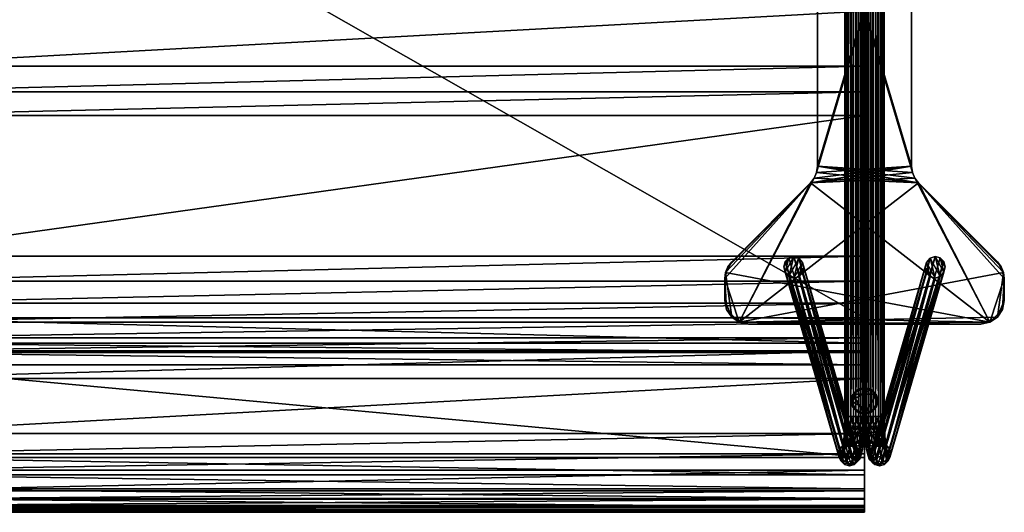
# Model space of a CAD drawing. Header units: inches. Extents: x -50 to 3.5, y -16.1 to 12.2.
# Tile 248 of 256: x -21.2 to 3.5, y -12.6 to -0.2. Entities that reach past the tile are written whole.
import ezdxf

# ---------------------------------------------------------------- set-up
doc = ezdxf.new("R2010")
doc.units = ezdxf.units.IN
doc.header["$MEASUREMENT"] = 0
for name, color, linetype in [('AFUCH-3-BSPT', 4, 'Continuous'), ('AFUCH-3-GDPL', 19, 'Continuous'), ('AFUCH-3-STUP', 5, 'Continuous')]:
    doc.layers.add(name, color=color, linetype=linetype)

msp = doc.modelspace()

# ---------------------------------------------------------------- meshes
at = {"layer": 'AFUCH-3-BSPT'}
mesh = msp.add_polyface(dxfattribs=at)
corners = [(-3.504, -7.283, 13.144), (-3.504, -7.283, 13.019), (-3.459, -7.509, 13.019), (-3.459, -7.509, 13.144), (-3.504, -6.732, 13.144), (-3.504, -6.732, 13.019), (-3.484, -6.579, 13.144), (-3.484, -6.579, 13.019), (-3.425, -6.437, 13.144), (-3.425, -6.437, 13.019), (-3.331, -6.315, 13.144), (-3.331, -6.315, 13.019), (-1.354, -4.338, 13.144), (-1.354, -4.338, 13.019), (-1.201, -4.073, 13.019), (-1.201, -4.073, 13.144), (-1.181, -3.92, 13.144), (-1.181, -3.92, 13.019), (-1.26, -4.215, 13.019), (-1.26, -4.215, 13.144), (-1.181, 3.92, 13.019), (-3.139, -7.829, 13.019), (1.354, -4.338, 13.019), (1.201, -4.073, 13.019), (-3.331, -7.701, 13.144), (3.139, -7.829, 13.144), (1.181, -3.92, 13.144), (1.201, 4.073, 13.144), (0, -10.191, 0.651), (-0.049, 10.191, 0.771), (-0.049, -10.191, 0.771), (-0.098, -10.191, 0.421), (-0.018, 10.191, 0.523), (-0.018, -10.191, 0.523), (-0.218, -10.191, 0.372), (-0.098, 10.191, 0.421), (-0.346, -10.191, 0.39), (-0.218, 10.191, 0.372), (-0.448, -10.191, 0.47), (-0.346, 10.191, 0.39), (-0.496, -10.191, 0.59), (-0.448, 10.191, 0.47), (-0.478, -10.191, 0.718), (-0.496, 10.191, 0.59), (-0.399, -10.191, 0.82), (-0.478, 10.191, 0.718), (-0.279, -10.191, 0.869), (-0.399, 10.191, 0.82), (-0.151, -10.191, 0.851), (-0.279, 10.191, 0.869), (-0.151, 10.191, 0.851), (-1.771, -6.182, 13.019), (-1.896, -6.681, 13.019), (-1.645, -6.225, 13.019), (-1.989, -6.577, 13.019), (-1.896, -6.212, 13.019), (-2.022, -6.44, 13.019), (-1.989, -6.307, 13.019), (-1.771, -6.724, 13.019), (-1.552, -6.329, 13.019), (-1.645, -6.694, 13.019), (-1.519, -6.466, 13.019), (-1.552, -6.6, 13.019)]
mesh.append_faces([[corners[k] for k in face] for face in [(51, 52, 53), (55, 54, 51), (58, 53, 52), (60, 59, 58)]], dxfattribs={"vtx0": -1, "vtx1": -1})
mesh.append_faces([[corners[k] for k in face] for face in [(5, 9, 13), (21, 2, 5), (21, 5, 13), (22, 21, 18), (6, 0, 24), (6, 24, 25), (12, 6, 25)]], dxfattribs={"vtx0": -1, "vtx1": -1, "vtx2": -1})
mesh.append_faces([[corners[k] for k in face] for face in [(21, 13, 18), (22, 18, 14), (22, 14, 17), (23, 17, 20), (28, 29, 30), (31, 32, 33), (34, 35, 31), (36, 37, 34), (38, 39, 36), (40, 41, 38), (42, 43, 40), (44, 45, 42), (46, 47, 44), (48, 49, 46), (30, 50, 48)]], dxfattribs={"vtx0": -1, "vtx2": -1})
mesh.append_faces([[corners[k] for k in face] for face in [(57, 56, 55), (62, 61, 60)]], dxfattribs={"vtx1": -1})
mesh.append_faces([[corners[k] for k in face] for face in [(12, 10, 6), (19, 12, 26), (15, 19, 26), (16, 15, 27), (54, 52, 51), (56, 54, 55), (59, 53, 58), (61, 59, 60)]], dxfattribs={"vtx1": -1, "vtx2": -1})
mesh.append_faces([[corners[k] for k in face] for face in [(0, 1, 2), (2, 3, 0), (0, 4, 5), (5, 1, 0), (6, 7, 5), (5, 4, 6), (6, 8, 9), (9, 7, 6), (9, 8, 10), (10, 11, 9), (10, 12, 13), (13, 11, 10), (14, 15, 16), (16, 17, 14), (14, 18, 19), (19, 15, 14), (19, 18, 13), (13, 12, 19), (20, 17, 16), (9, 11, 13), (5, 7, 9), (2, 1, 5), (6, 4, 0), (10, 8, 6)]], dxfattribs={"vtx2": -1})
mesh = msp.add_polyface(dxfattribs=at)
corners = [(-1.181, -3.92, 13.144), (-1.181, 3.92, 13.144), (-1.181, 3.92, 13.019), (-1.26, 4.215, 13.019), (-1.26, 4.215, 13.144), (-1.354, 4.338, 13.144), (-1.354, 4.338, 13.019), (-1.201, 4.073, 13.019), (-1.201, 4.073, 13.144), (-3.331, 6.315, 13.144), (-3.331, 6.315, 13.019), (-3.425, 6.437, 13.144), (-3.425, 6.437, 13.019), (-3.484, 6.579, 13.144), (-3.484, 6.579, 13.019), (-3.504, 6.732, 13.144), (-3.504, 6.732, 13.019), (-3.504, 7.283, 13.144), (-3.504, 7.283, 13.019), (-3.459, 7.509, 13.144), (-3.331, 7.701, 13.019), (3.139, 7.829, 13.019), (1.201, -4.073, 13.019), (1.181, 3.92, 13.019), (1.201, 4.073, 13.144), (1.354, 4.338, 13.144), (-3.139, 7.829, 13.144), (0, 10.191, 0.651), (-0.049, 10.191, 0.771), (0, -10.191, 0.651), (-0.018, 10.191, 0.523), (-0.018, -10.191, 0.523), (-0.098, 10.191, 0.421), (-0.098, -10.191, 0.421), (-0.218, 10.191, 0.372), (-0.218, -10.191, 0.372), (-0.346, 10.191, 0.39), (-0.346, -10.191, 0.39), (-0.448, 10.191, 0.47), (-0.448, -10.191, 0.47), (-0.496, 10.191, 0.59), (-0.496, -10.191, 0.59), (-0.478, 10.191, 0.718), (-0.478, -10.191, 0.718), (-0.399, 10.191, 0.82), (-0.399, -10.191, 0.82), (-0.279, 10.191, 0.869), (-0.279, -10.191, 0.869), (-0.151, 10.191, 0.851), (-0.151, -10.191, 0.851), (-0.049, -10.191, 0.771), (-1.771, 6.182, 13.019), (-1.989, 6.577, 13.019), (-1.896, 6.212, 13.019), (-1.896, 6.681, 13.019), (-1.645, 6.225, 13.019), (-1.771, 6.724, 13.019), (-1.552, 6.329, 13.019), (-1.645, 6.694, 13.019), (-1.519, 6.466, 13.019), (-1.552, 6.599, 13.019), (-2.022, 6.44, 13.019), (-1.989, 6.306, 13.019)]
mesh.append_faces([[corners[k] for k in face] for face in [(53, 61, 62)]], dxfattribs={"vtx0": -1})
mesh.append_faces([[corners[k] for k in face] for face in [(27, 28, 29), (30, 27, 31), (32, 30, 33), (34, 32, 35), (36, 34, 37), (38, 36, 39), (40, 38, 41), (42, 40, 43), (44, 42, 45), (46, 44, 47), (48, 46, 49), (28, 48, 50), (51, 52, 53), (55, 54, 51), (57, 56, 55), (59, 58, 57)]], dxfattribs={"vtx0": -1, "vtx1": -1})
mesh.append_faces([[corners[k] for k in face] for face in [(14, 18, 20), (14, 20, 21), (6, 14, 21), (15, 11, 5), (26, 19, 15), (26, 15, 5), (26, 4, 25)]], dxfattribs={"vtx0": -1, "vtx1": -1, "vtx2": -1})
mesh.append_faces([[corners[k] for k in face] for face in [(22, 2, 7), (23, 7, 3), (23, 3, 6), (26, 5, 4)]], dxfattribs={"vtx0": -1, "vtx2": -1})
mesh.append_faces([[corners[k] for k in face] for face in [(60, 58, 59)]], dxfattribs={"vtx1": -1})
mesh.append_faces([[corners[k] for k in face] for face in [(6, 10, 14), (1, 0, 24), (8, 1, 25), (4, 8, 25), (54, 52, 51), (56, 54, 55), (58, 56, 57), (52, 61, 53)]], dxfattribs={"vtx1": -1, "vtx2": -1})
mesh.append_faces([[corners[k] for k in face] for face in [(0, 1, 2), (3, 4, 5), (5, 6, 3), (3, 7, 8), (8, 4, 3), (8, 7, 2), (2, 1, 8), (5, 9, 10), (10, 6, 5), (11, 12, 10), (10, 9, 11), (11, 13, 14), (14, 12, 11), (14, 13, 15), (15, 16, 14), (15, 17, 18), (18, 16, 15), (18, 17, 19), (14, 16, 18), (10, 12, 14), (11, 9, 5), (15, 13, 11), (19, 17, 15)]], dxfattribs={"vtx2": -1})
mesh = msp.add_polyface(dxfattribs=at)
corners = [(0, -10.191, 0.651), (0.048, -10.191, 0.771), (0.048, 10.191, 0.771), (0.018, -10.191, 0.523), (0, 10.191, 0.651), (0.098, -10.191, 0.421), (0.018, 10.191, 0.523), (0.218, -10.191, 0.372), (0.098, 10.191, 0.421), (0.346, -10.191, 0.39), (0.218, 10.191, 0.372), (0.448, -10.191, 0.47), (0.346, 10.191, 0.39), (0.496, -10.191, 0.59), (0.448, 10.191, 0.47), (0.478, -10.191, 0.718), (0.496, 10.191, 0.59), (0.398, -10.191, 0.82), (0.478, 10.191, 0.718), (0.278, -10.191, 0.869), (0.398, 10.191, 0.82), (0.15, -10.191, 0.851), (0.278, 10.191, 0.869), (0.15, 10.191, 0.851), (1.77, -6.182, 13.019), (1.644, -6.225, 13.019), (1.896, -6.681, 13.019), (1.988, -6.577, 13.019), (1.896, -6.212, 13.019), (2.022, -6.44, 13.019), (1.988, -6.307, 13.019), (1.77, -6.724, 13.019), (1.552, -6.329, 13.019), (1.644, -6.694, 13.019), (1.518, -6.466, 13.019), (1.552, -6.6, 13.019), (1.181, 3.92, 13.144), (1.181, -3.92, 13.144), (1.181, -3.92, 13.019), (1.26, -4.215, 13.019), (1.26, -4.215, 13.144), (1.354, -4.338, 13.144), (1.354, -4.338, 13.019), (1.201, -4.073, 13.019), (1.201, -4.073, 13.144), (3.331, -6.315, 13.144), (3.331, -6.315, 13.019), (3.425, -6.437, 13.144), (3.425, -6.437, 13.019), (3.484, -6.579, 13.144), (3.484, -6.579, 13.019), (3.504, -6.732, 13.144), (3.504, -6.732, 13.019), (3.504, -7.283, 13.144), (3.504, -7.283, 13.019), (3.459, -7.509, 13.144), (3.331, -7.701, 13.019), (-3.139, -7.829, 13.019), (-1.181, -3.92, 13.019), (-1.201, 4.073, 13.019), (3.139, -7.829, 13.144), (-1.354, -4.338, 13.144), (-1.201, -4.073, 13.144), (-0.018, -10.191, 0.523), (0, 10.191, 0.651), (0, -10.191, 0.651)]
mesh.append_faces([[corners[k] for k in face] for face in [(27, 24, 26), (29, 28, 27), (32, 31, 25), (34, 33, 32)]], dxfattribs={"vtx0": -1, "vtx1": -1})
mesh.append_faces([[corners[k] for k in face] for face in [(50, 54, 56), (50, 56, 57), (42, 50, 57), (51, 47, 41), (60, 55, 51), (60, 51, 41), (61, 60, 40)]], dxfattribs={"vtx0": -1, "vtx1": -1, "vtx2": -1})
mesh.append_faces([[corners[k] for k in face] for face in [(0, 1, 2), (3, 0, 4), (5, 3, 6), (7, 5, 8), (9, 7, 10), (11, 9, 12), (13, 11, 14), (15, 13, 16), (17, 15, 18), (19, 17, 20), (21, 19, 22), (1, 21, 23), (60, 41, 40), (61, 40, 44), (61, 44, 37), (62, 37, 36), (63, 64, 65)]], dxfattribs={"vtx0": -1, "vtx2": -1})
mesh.append_faces([[corners[k] for k in face] for face in [(30, 28, 29), (35, 33, 34)]], dxfattribs={"vtx1": -1})
mesh.append_faces([[corners[k] for k in face] for face in [(24, 25, 26), (28, 24, 27), (31, 26, 25), (33, 31, 32), (42, 46, 50), (39, 42, 58), (43, 39, 58), (38, 43, 59)]], dxfattribs={"vtx1": -1, "vtx2": -1})
mesh.append_faces([[corners[k] for k in face] for face in [(36, 37, 38), (39, 40, 41), (41, 42, 39), (39, 43, 44), (44, 40, 39), (44, 43, 38), (38, 37, 44), (41, 45, 46), (46, 42, 41), (47, 48, 46), (46, 45, 47), (47, 49, 50), (50, 48, 47), (50, 49, 51), (51, 52, 50), (51, 53, 54), (54, 52, 51), (54, 53, 55), (50, 52, 54), (46, 48, 50), (47, 45, 41), (51, 49, 47), (55, 53, 51)]], dxfattribs={"vtx2": -1})
mesh = msp.add_polyface(dxfattribs=at)
corners = [(0, 10.191, 0.651), (0, -10.191, 0.651), (0.048, 10.191, 0.771), (0.018, 10.191, 0.523), (0.018, -10.191, 0.523), (0.098, 10.191, 0.421), (0.098, -10.191, 0.421), (0.218, 10.191, 0.372), (0.218, -10.191, 0.372), (0.346, 10.191, 0.39), (0.346, -10.191, 0.39), (0.448, 10.191, 0.47), (0.448, -10.191, 0.47), (0.496, 10.191, 0.59), (0.496, -10.191, 0.59), (0.478, 10.191, 0.718), (0.478, -10.191, 0.718), (0.398, 10.191, 0.82), (0.398, -10.191, 0.82), (0.278, 10.191, 0.869), (0.278, -10.191, 0.869), (0.15, 10.191, 0.851), (0.15, -10.191, 0.851), (0.048, -10.191, 0.771), (1.77, 6.182, 13.019), (1.896, 6.212, 13.019), (1.988, 6.577, 13.019), (1.896, 6.681, 13.019), (1.644, 6.225, 13.019), (1.77, 6.724, 13.019), (1.552, 6.329, 13.019), (1.644, 6.694, 13.019), (1.518, 6.466, 13.019), (1.552, 6.599, 13.019), (1.988, 6.306, 13.019), (2.022, 6.44, 13.019), (3.331, 6.315, 13.144), (1.354, 4.338, 13.144), (1.354, 4.338, 13.019), (3.331, 6.315, 13.019), (1.201, 4.073, 13.019), (1.201, 4.073, 13.144), (1.181, 3.92, 13.144), (1.181, 3.92, 13.019), (1.26, 4.215, 13.019), (1.26, 4.215, 13.144), (1.181, -3.92, 13.019), (3.504, 7.283, 13.144), (3.504, 7.283, 13.019), (3.459, 7.509, 13.019), (3.504, 6.732, 13.144), (3.504, 6.732, 13.019), (3.484, 6.579, 13.144), (3.484, 6.579, 13.019), (3.425, 6.437, 13.144), (3.425, 6.437, 13.019), (3.139, 7.829, 13.019), (-1.201, 4.073, 13.019), (-1.354, 4.338, 13.019), (-1.201, -4.073, 13.144), (-1.181, 3.92, 13.144), (3.331, 7.701, 13.144), (-3.139, 7.829, 13.144)]
mesh.append_faces([[corners[k] for k in face] for face in [(38, 55, 39)]], dxfattribs={"vtx0": -1})
mesh.append_faces([[corners[k] for k in face] for face in [(27, 24, 26), (29, 28, 27), (31, 30, 29), (26, 25, 35)]], dxfattribs={"vtx0": -1, "vtx1": -1})
mesh.append_faces([[corners[k] for k in face] for face in [(56, 49, 51), (44, 58, 56), (38, 56, 51), (38, 51, 55), (52, 47, 61), (52, 61, 62), (52, 62, 37)]], dxfattribs={"vtx0": -1, "vtx1": -1, "vtx2": -1})
mesh.append_faces([[corners[k] for k in face] for face in [(59, 42, 41), (60, 41, 45), (60, 45, 37)]], dxfattribs={"vtx0": -1, "vtx2": -1})
mesh.append_faces([[corners[k] for k in face] for face in [(33, 32, 31), (36, 54, 37)]], dxfattribs={"vtx1": -1})
mesh.append_faces([[corners[k] for k in face] for face in [(0, 1, 2), (3, 4, 0), (5, 6, 3), (7, 8, 5), (9, 10, 7), (11, 12, 9), (13, 14, 11), (15, 16, 13), (17, 18, 15), (19, 20, 17), (21, 22, 19), (2, 23, 21), (24, 25, 26), (28, 24, 27), (30, 28, 29), (32, 30, 31), (43, 46, 57), (40, 43, 58), (44, 40, 58), (38, 44, 56), (54, 52, 37)]], dxfattribs={"vtx1": -1, "vtx2": -1})
mesh.append_faces([[corners[k] for k in face] for face in [(25, 34, 35), (36, 37, 38), (38, 39, 36), (40, 41, 42), (42, 43, 40), (40, 44, 45), (45, 41, 40), (45, 44, 38), (38, 37, 45), (46, 43, 42), (47, 48, 49), (47, 50, 51), (51, 48, 47), (52, 53, 51), (51, 50, 52), (52, 54, 55), (55, 53, 52), (55, 54, 36), (36, 39, 55), (51, 53, 55), (49, 48, 51), (52, 50, 47)]], dxfattribs={"vtx2": -1})
mesh = msp.add_polyface(dxfattribs=at)
corners = [(-2.913, -7.874, 13.144), (-2.913, -7.874, 13.019), (2.913, -7.874, 13.019), (-3.139, -7.829, 13.144), (-3.139, -7.829, 13.019), (-3.331, -7.701, 13.144), (-3.331, -7.701, 13.019), (-3.459, -7.509, 13.144), (-3.459, -7.509, 13.019), (3.139, -7.829, 13.144), (-3.504, -7.283, 13.144), (0, -10.191, 0.651), (-0.006, -10.508, 0.703), (-0.018, -10.191, 0.523), (-0.054, -10.467, 0.816), (-0.049, -10.191, 0.771), (-0.156, -10.438, 0.891), (-0.151, -10.191, 0.851), (-0.283, -10.427, 0.907), (-0.279, -10.191, 0.869), (-0.404, -10.438, 0.861), (-0.399, -10.191, 0.82), (-0.484, -10.467, 0.764), (-0.478, -10.191, 0.718), (-0.503, -10.508, 0.642), (-0.496, -10.191, 0.59), (-0.455, -10.548, 0.529), (-0.448, -10.191, 0.47), (-0.354, -10.577, 0.454), (-0.346, -10.191, 0.39), (-0.226, -10.588, 0.438), (-0.218, -10.191, 0.372), (-0.106, -10.577, 0.484), (-0.098, -10.191, 0.421), (-0.025, -10.548, 0.581), (-1.771, -6.182, 13.019), (-0.528, -10.899, 1.876), (-1.896, -6.212, 13.019), (-0.403, -10.868, 1.878), (-1.645, -6.225, 13.019), (-0.28, -10.899, 1.906), (-1.552, -6.329, 13.019), (-0.194, -10.984, 1.952), (-1.519, -6.466, 13.019), (-0.166, -11.099, 2.004), (-1.552, -6.6, 13.019), (-0.205, -11.214, 2.048), (-1.645, -6.694, 13.019), (-0.301, -11.299, 2.072), (-0.426, -11.33, 2.069), (-1.989, -6.307, 13.019), (-0.623, -10.984, 1.9), (-2.022, -6.44, 13.019), (-0.663, -11.099, 1.943), (-1.989, -6.577, 13.019), (-0.635, -11.214, 1.995), (-1.896, -6.681, 13.019), (-0.549, -11.299, 2.041), (-1.771, -6.724, 13.019)]
mesh.append_faces([[corners[k] for k in face] for face in [(35, 36, 37), (39, 38, 35), (41, 40, 39), (43, 42, 41), (45, 44, 43), (47, 46, 45), (36, 50, 37)]], dxfattribs={"vtx0": -1})
mesh.append_faces([[corners[k] for k in face] for face in [(38, 36, 35), (40, 38, 39), (42, 40, 41), (44, 42, 43), (46, 44, 45), (48, 46, 47)]], dxfattribs={"vtx0": -1, "vtx1": -1})
mesh.append_faces([[corners[k] for k in face] for face in [(5, 0, 9)]], dxfattribs={"vtx0": -1, "vtx1": -1, "vtx2": -1})
mesh.append_faces([[corners[k] for k in face] for face in [(14, 12, 11), (16, 14, 15), (22, 20, 21), (24, 22, 23), (26, 24, 25), (28, 26, 27), (34, 32, 33), (12, 34, 13), (49, 48, 47)]], dxfattribs={"vtx0": -1, "vtx2": -1})
mesh.append_faces([[corners[k] for k in face] for face in [(11, 12, 13), (15, 14, 11), (17, 16, 15), (19, 18, 17), (21, 20, 19), (23, 22, 21), (25, 24, 23), (27, 26, 25), (29, 28, 27), (31, 30, 29), (33, 32, 31), (13, 34, 33), (51, 50, 36), (53, 52, 51), (55, 54, 53), (57, 56, 55), (49, 58, 57)]], dxfattribs={"vtx1": -1, "vtx2": -1})
mesh.append_faces([[corners[k] for k in face] for face in [(0, 1, 2), (3, 4, 1), (1, 0, 3), (3, 5, 6), (6, 4, 3), (5, 7, 8), (8, 6, 5), (4, 6, 8), (2, 1, 4), (5, 3, 0), (10, 7, 5), (18, 16, 17), (20, 18, 19), (30, 28, 29), (32, 30, 31), (52, 50, 51), (54, 52, 53), (56, 54, 55), (58, 56, 57), (47, 58, 49)]], dxfattribs={"vtx2": -1})
mesh = msp.add_polyface(dxfattribs=at)
corners = [(0, -10.191, 0.651), (0.018, -10.191, 0.523), (0.006, -10.508, 0.703), (0.054, -10.467, 0.816), (0.048, -10.191, 0.771), (0.155, -10.438, 0.891), (0.15, -10.191, 0.851), (0.283, -10.427, 0.907), (0.278, -10.191, 0.869), (0.403, -10.438, 0.861), (0.398, -10.191, 0.82), (0.484, -10.467, 0.764), (0.478, -10.191, 0.718), (0.503, -10.508, 0.642), (0.496, -10.191, 0.59), (0.455, -10.548, 0.529), (0.448, -10.191, 0.47), (0.354, -10.577, 0.454), (0.346, -10.191, 0.39), (0.218, -10.191, 0.372), (0.226, -10.588, 0.438), (0.105, -10.577, 0.484), (0.098, -10.191, 0.421), (0.025, -10.548, 0.581), (1.77, -6.182, 13.019), (1.896, -6.212, 13.019), (0.528, -10.899, 1.876), (0.402, -10.868, 1.878), (1.644, -6.225, 13.019), (0.28, -10.899, 1.906), (1.552, -6.329, 13.019), (0.193, -10.984, 1.952), (1.518, -6.466, 13.019), (0.166, -11.099, 2.004), (1.552, -6.6, 13.019), (0.205, -11.214, 2.048), (1.644, -6.694, 13.019), (0.3, -11.299, 2.072), (0.426, -11.33, 2.069), (1.988, -6.307, 13.019), (0.623, -10.984, 1.9), (2.022, -6.44, 13.019), (0.662, -11.099, 1.943), (1.988, -6.577, 13.019), (0.635, -11.214, 1.995), (1.896, -6.681, 13.019), (0.548, -11.299, 2.041), (1.77, -6.724, 13.019), (3.459, -7.509, 13.144), (3.459, -7.509, 13.019), (3.504, -7.283, 13.019), (3.331, -7.701, 13.144), (3.331, -7.701, 13.019), (3.139, -7.829, 13.144), (3.139, -7.829, 13.019), (2.913, -7.874, 13.144), (2.913, -7.874, 13.019), (-2.913, -7.874, 13.144), (-3.139, -7.829, 13.019)]
mesh.append_faces([[corners[k] for k in face] for face in [(7, 6, 5), (9, 8, 7), (21, 19, 20), (41, 40, 39), (43, 42, 41), (45, 44, 43), (47, 46, 45), (36, 38, 47)]], dxfattribs={"vtx0": -1})
mesh.append_faces([[corners[k] for k in face] for face in [(0, 1, 2), (4, 0, 3), (6, 4, 5), (8, 6, 7), (10, 8, 9), (12, 10, 11), (14, 12, 13), (16, 14, 15), (18, 16, 17), (19, 18, 20), (22, 19, 21), (1, 22, 23), (40, 26, 39), (42, 40, 41), (44, 42, 43), (46, 44, 45), (38, 46, 47)]], dxfattribs={"vtx0": -1, "vtx1": -1})
mesh.append_faces([[corners[k] for k in face] for face in [(52, 56, 58)]], dxfattribs={"vtx0": -1, "vtx1": -1, "vtx2": -1})
mesh.append_faces([[corners[k] for k in face] for face in [(3, 0, 2), (5, 4, 3), (11, 10, 9), (13, 12, 11), (15, 14, 13), (17, 16, 15), (23, 22, 21), (2, 1, 23), (38, 36, 37)]], dxfattribs={"vtx0": -1, "vtx2": -1})
mesh.append_faces([[corners[k] for k in face] for face in [(27, 24, 26), (29, 28, 27), (31, 30, 29), (33, 32, 31), (35, 34, 33), (37, 36, 35)]], dxfattribs={"vtx1": -1, "vtx2": -1})
mesh.append_faces([[corners[k] for k in face] for face in [(24, 25, 26), (28, 24, 27), (30, 28, 29), (32, 30, 31), (34, 32, 33), (36, 34, 35), (26, 25, 39), (48, 49, 50), (48, 51, 52), (52, 49, 48), (51, 53, 54), (54, 52, 51), (55, 56, 54), (54, 53, 55), (56, 55, 57), (52, 54, 56), (50, 49, 52), (53, 51, 48), (57, 55, 53)]], dxfattribs={"vtx2": -1})
mesh = msp.add_polyface(dxfattribs=at)
corners = [(0.402, -10.868, 1.878), (0.528, -10.899, 1.876), (0.374, -10.923, 1.647), (0.25, -10.957, 1.664), (0.28, -10.899, 1.906), (0.16, -11.048, 1.682), (0.193, -10.984, 1.952), (0.623, -10.984, 1.9), (0.498, -10.957, 1.634), (0.226, -10.588, 0.438), (0.346, -10.191, 0.39), (0.354, -10.577, 0.454), (0.22, -10.933, 1.417), (0.345, -10.9, 1.41), (0.192, -10.83, 1.19), (0.095, -10.906, 1.151), (0.07, -10.715, 0.948), (0.025, -10.791, 0.853), (0.006, -10.508, 0.703), (0.025, -10.548, 0.581), (0.318, -10.802, 1.193), (0.17, -10.659, 1.009), (0.054, -10.467, 0.816), (0.468, -10.933, 1.386), (0.44, -10.83, 1.16), (0.297, -10.638, 1.02), (0.418, -10.659, 0.978), (0.283, -10.427, 0.907), (0.403, -10.438, 0.861), (0.155, -10.438, 0.891), (0.126, -11.021, 1.405), (0.053, -11.01, 1.086), (0.046, -10.867, 0.751), (0.128, -10.923, 0.668), (0.078, -11.114, 1.013), (0.105, -10.577, 0.484), (0.249, -10.943, 0.626), (0.376, -10.923, 0.637), (0.455, -10.548, 0.529), (0.476, -10.867, 0.698), (0.521, -10.791, 0.792), (0.55, -11.01, 1.025), (0.508, -11.114, 0.961), (0.503, -10.508, 0.642), (0.5, -10.715, 0.895), (0.525, -10.906, 1.098), (0.484, -10.467, 0.764), (0.556, -11.021, 1.352)]
mesh.append_faces([[corners[k] for k in face] for face in [(3, 0, 2), (2, 1, 8), (9, 10, 11), (12, 2, 13), (14, 13, 20), (21, 20, 25), (29, 25, 27)]], dxfattribs={"vtx0": -1})
mesh.append_faces([[corners[k] for k in face] for face in [(0, 1, 2), (4, 0, 3), (6, 4, 5), (1, 7, 8), (12, 30, 3), (17, 32, 31), (32, 33, 34), (19, 35, 32), (11, 38, 37), (39, 40, 42), (38, 43, 39), (40, 44, 41), (43, 46, 40), (26, 44, 28), (45, 24, 47), (44, 26, 45)]], dxfattribs={"vtx0": -1, "vtx1": -1})
mesh.append_faces([[corners[k] for k in face] for face in [(5, 4, 3), (15, 12, 14), (17, 15, 16), (19, 17, 18), (16, 14, 21), (18, 16, 22), (22, 21, 29), (28, 44, 46), (47, 24, 23), (45, 26, 24)]], dxfattribs={"vtx0": -1, "vtx2": -1})
mesh.append_faces([[corners[k] for k in face] for face in [(23, 13, 8), (24, 20, 23), (26, 25, 24), (28, 27, 26), (35, 9, 33), (9, 11, 36)]], dxfattribs={"vtx1": -1})
mesh.append_faces([[corners[k] for k in face] for face in [(16, 15, 14), (18, 17, 16), (22, 16, 21), (15, 30, 12), (17, 31, 15), (19, 32, 17), (35, 33, 32), (38, 39, 37), (40, 41, 42), (43, 40, 39), (44, 45, 41), (46, 44, 40)]], dxfattribs={"vtx1": -1, "vtx2": -1})
mesh.append_faces([[corners[k] for k in face] for face in [(14, 12, 13), (21, 14, 20), (13, 2, 8), (20, 13, 23), (25, 20, 24), (27, 25, 26), (29, 21, 25), (12, 3, 2), (9, 36, 33), (11, 37, 36)]], dxfattribs={"vtx2": -1})
mesh = msp.add_polyface(dxfattribs=at)
corners = [(-0.403, -10.868, 1.878), (-0.374, -10.923, 1.647), (-0.528, -10.899, 1.876), (-0.25, -10.957, 1.664), (-0.28, -10.899, 1.906), (-0.16, -11.048, 1.682), (-0.194, -10.984, 1.952), (-0.499, -10.957, 1.634), (-0.623, -10.984, 1.9), (-0.22, -10.933, 1.417), (-0.345, -10.9, 1.41), (-0.192, -10.83, 1.19), (-0.095, -10.906, 1.151), (-0.07, -10.715, 0.948), (-0.025, -10.791, 0.853), (-0.006, -10.508, 0.703), (-0.025, -10.548, 0.581), (-0.319, -10.802, 1.193), (-0.17, -10.659, 1.009), (-0.054, -10.467, 0.816), (-0.468, -10.933, 1.386), (-0.44, -10.83, 1.16), (-0.297, -10.638, 1.02), (-0.418, -10.659, 0.978), (-0.283, -10.427, 0.907), (-0.404, -10.438, 0.861), (-0.156, -10.438, 0.891), (-0.126, -11.021, 1.405), (-0.054, -11.01, 1.086), (-0.046, -10.867, 0.751), (-0.078, -11.114, 1.013), (-0.128, -10.923, 0.668), (-0.106, -10.577, 0.484), (-0.226, -10.588, 0.438), (-0.249, -10.943, 0.626), (-0.354, -10.577, 0.454), (-0.376, -10.923, 0.637), (-0.455, -10.548, 0.529), (-0.476, -10.867, 0.698), (-0.521, -10.791, 0.792), (-0.508, -11.114, 0.961), (-0.55, -11.01, 1.025), (-0.503, -10.508, 0.642), (-0.5, -10.715, 0.895), (-0.525, -10.906, 1.098), (-0.484, -10.467, 0.764), (-0.556, -11.021, 1.352)]
mesh.append_faces([[corners[k] for k in face] for face in [(11, 10, 9), (18, 17, 11), (10, 7, 1), (17, 20, 10), (22, 21, 17), (24, 23, 22), (26, 22, 18), (9, 1, 3), (33, 31, 34), (35, 34, 36)]], dxfattribs={"vtx0": -1})
mesh.append_faces([[corners[k] for k in face] for face in [(13, 11, 12), (15, 13, 14), (19, 18, 13), (12, 9, 27), (14, 12, 28), (16, 14, 29), (32, 29, 31), (37, 36, 38), (39, 40, 41), (42, 38, 39), (43, 41, 44), (45, 39, 43)]], dxfattribs={"vtx0": -1, "vtx1": -1})
mesh.append_faces([[corners[k] for k in face] for face in [(5, 3, 4), (12, 11, 9), (14, 13, 12), (16, 15, 14), (13, 18, 11), (15, 19, 13), (19, 26, 18), (25, 45, 43), (46, 20, 21), (44, 21, 23)]], dxfattribs={"vtx0": -1, "vtx2": -1})
mesh.append_faces([[corners[k] for k in face] for face in [(20, 7, 10), (21, 20, 17), (23, 21, 22), (25, 23, 24), (32, 31, 33), (33, 34, 35)]], dxfattribs={"vtx1": -1})
mesh.append_faces([[corners[k] for k in face] for face in [(0, 1, 2), (4, 3, 0), (6, 5, 4), (2, 7, 8), (9, 3, 27), (14, 28, 29), (29, 30, 31), (16, 29, 32), (35, 36, 37), (38, 40, 39), (37, 38, 42), (39, 41, 43), (42, 39, 45), (23, 25, 43), (44, 46, 21), (43, 44, 23)]], dxfattribs={"vtx1": -1, "vtx2": -1})
mesh.append_faces([[corners[k] for k in face] for face in [(3, 1, 0), (1, 7, 2), (9, 10, 1), (11, 17, 10), (18, 22, 17), (26, 24, 22)]], dxfattribs={"vtx2": -1})
mesh = msp.add_polyface(dxfattribs=at)
corners = [(-0.128, -11.173, 1.694), (-0.16, -11.048, 1.682), (-0.194, -10.984, 1.952), (-0.166, -11.099, 2.004), (-0.162, -11.298, 1.698), (-0.205, -11.214, 2.048), (-0.254, -11.389, 1.693), (-0.301, -11.299, 2.072), (-0.378, -11.422, 1.68), (-0.426, -11.33, 2.069), (-0.502, -11.389, 1.663), (-0.549, -11.299, 2.041), (-0.592, -11.298, 1.646), (-0.635, -11.214, 1.995), (-0.624, -11.173, 1.633), (-0.663, -11.099, 1.943), (-0.59, -11.048, 1.629), (-0.623, -10.984, 1.9), (-0.499, -10.957, 1.634), (-0.126, -11.021, 1.405), (-0.25, -10.957, 1.664), (-0.089, -11.142, 1.377), (-0.054, -11.01, 1.086), (-0.095, -10.906, 1.151), (-0.119, -11.263, 1.341), (-0.078, -11.114, 1.013), (-0.046, -10.867, 0.751), (-0.207, -11.351, 1.306), (-0.163, -11.19, 0.952), (-0.128, -10.923, 0.668), (-0.33, -11.384, 1.283), (-0.285, -11.218, 0.918), (-0.249, -10.943, 0.626), (-0.455, -11.351, 1.276), (-0.411, -11.19, 0.921), (-0.376, -10.923, 0.637), (-0.548, -11.263, 1.288), (-0.508, -11.114, 0.961), (-0.476, -10.867, 0.698), (-0.585, -11.142, 1.316), (-0.55, -11.01, 1.025), (-0.468, -10.933, 1.386), (-0.556, -11.021, 1.352), (-0.525, -10.906, 1.098)]
mesh.append_faces([[corners[k] for k in face] for face in [(30, 6, 8), (31, 27, 30), (32, 28, 31), (33, 8, 10), (34, 30, 33), (35, 31, 34)]], dxfattribs={"vtx0": -1})
mesh.append_faces([[corners[k] for k in face] for face in [(19, 20, 1), (21, 1, 0), (22, 19, 21), (24, 0, 4), (25, 21, 24), (26, 22, 25), (27, 4, 6), (28, 24, 27), (29, 25, 28), (36, 10, 12), (37, 33, 36), (38, 34, 37), (39, 12, 14), (40, 36, 39), (42, 14, 16), (43, 39, 42), (16, 41, 42)]], dxfattribs={"vtx0": -1, "vtx1": -1})
mesh.append_faces([[corners[k] for k in face] for face in [(0, 1, 2), (4, 0, 3), (6, 4, 5), (12, 10, 11), (14, 12, 13), (16, 14, 15), (18, 16, 17), (16, 18, 41)]], dxfattribs={"vtx0": -1, "vtx2": -1})
mesh.append_faces([[corners[k] for k in face] for face in [(27, 6, 30), (28, 27, 31), (29, 28, 32), (30, 8, 33), (31, 30, 34), (32, 31, 35)]], dxfattribs={"vtx1": -1})
mesh.append_faces([[corners[k] for k in face] for face in [(3, 0, 2), (5, 4, 3), (7, 6, 5), (9, 8, 7), (11, 10, 9), (13, 12, 11), (15, 14, 13), (17, 16, 15), (19, 1, 21), (23, 19, 22), (21, 0, 24), (22, 21, 25), (24, 4, 27), (25, 24, 28), (33, 10, 36), (34, 33, 37), (35, 34, 38), (36, 12, 39), (37, 36, 40), (39, 14, 42), (40, 39, 43)]], dxfattribs={"vtx1": -1, "vtx2": -1})
mesh.append_faces([[corners[k] for k in face] for face in [(8, 6, 7), (10, 8, 9)]], dxfattribs={"vtx2": -1})
mesh = msp.add_polyface(dxfattribs=at)
corners = [(0.128, -11.173, 1.694), (0.193, -10.984, 1.952), (0.16, -11.048, 1.682), (0.166, -11.099, 2.004), (0.162, -11.298, 1.698), (0.205, -11.214, 2.048), (0.254, -11.389, 1.693), (0.3, -11.299, 2.072), (0.378, -11.422, 1.68), (0.426, -11.33, 2.069), (0.502, -11.389, 1.663), (0.548, -11.299, 2.041), (0.592, -11.298, 1.646), (0.635, -11.214, 1.995), (0.624, -11.173, 1.633), (0.662, -11.099, 1.943), (0.59, -11.048, 1.629), (0.623, -10.984, 1.9), (0.498, -10.957, 1.634), (0.126, -11.021, 1.405), (0.25, -10.957, 1.664), (0.089, -11.142, 1.377), (0.053, -11.01, 1.086), (0.095, -10.906, 1.151), (0.118, -11.263, 1.341), (0.078, -11.114, 1.013), (0.046, -10.867, 0.751), (0.206, -11.351, 1.306), (0.163, -11.19, 0.952), (0.128, -10.923, 0.668), (0.329, -11.384, 1.283), (0.285, -11.218, 0.918), (0.249, -10.943, 0.626), (0.454, -11.351, 1.276), (0.411, -11.19, 0.921), (0.376, -10.923, 0.637), (0.548, -11.263, 1.288), (0.508, -11.114, 0.961), (0.476, -10.867, 0.698), (0.585, -11.142, 1.316), (0.55, -11.01, 1.025), (0.468, -10.933, 1.386), (0.556, -11.021, 1.352), (0.525, -10.906, 1.098)]
mesh.append_faces([[corners[k] for k in face] for face in [(8, 7, 6), (10, 9, 8)]], dxfattribs={"vtx0": -1})
mesh.append_faces([[corners[k] for k in face] for face in [(3, 1, 0), (5, 3, 4), (7, 5, 6), (9, 7, 8), (11, 9, 10), (13, 11, 12), (15, 13, 14), (17, 15, 16), (19, 21, 2), (23, 22, 19), (21, 24, 0), (22, 25, 21), (24, 27, 4), (25, 28, 24), (33, 36, 10), (34, 37, 33), (35, 38, 34), (36, 39, 12), (37, 40, 36), (39, 42, 14), (40, 43, 39)]], dxfattribs={"vtx0": -1, "vtx1": -1})
mesh.append_faces([[corners[k] for k in face] for face in [(0, 1, 2), (4, 3, 0), (6, 5, 4), (12, 11, 10), (14, 13, 12), (16, 15, 14), (18, 17, 16), (16, 41, 18)]], dxfattribs={"vtx0": -1, "vtx2": -1})
mesh.append_faces([[corners[k] for k in face] for face in [(27, 30, 6), (28, 31, 27), (29, 32, 28), (30, 33, 8), (31, 34, 30), (32, 35, 31)]], dxfattribs={"vtx1": -1})
mesh.append_faces([[corners[k] for k in face] for face in [(19, 2, 20), (21, 0, 2), (22, 21, 19), (24, 4, 0), (25, 24, 21), (26, 25, 22), (27, 6, 4), (28, 27, 24), (29, 28, 25), (36, 12, 10), (37, 36, 33), (38, 37, 34), (39, 14, 12), (40, 39, 36), (42, 16, 14), (43, 42, 39), (16, 42, 41)]], dxfattribs={"vtx1": -1, "vtx2": -1})
mesh.append_faces([[corners[k] for k in face] for face in [(30, 8, 6), (31, 30, 27), (32, 31, 28), (33, 10, 8), (34, 33, 30), (35, 34, 31)]], dxfattribs={"vtx2": -1})
at = {"layer": 'AFUCH-3-GDPL'}
mesh = msp.add_polyface(dxfattribs=at)
corners = [(-0.335, -9.797, 0), (-0.29, -9.63, 0), (-0.167, -9.507, 0), (0, -9.463, 0), (0.167, -9.507, 0), (0.29, -9.63, 0), (0.335, -9.797, 0), (0.29, -9.964, 0), (0.167, -10.087, 0), (0, -10.132, 0), (-0.167, -10.087, 0), (-0.29, -9.964, 0), (-0.335, -9.797, 0.372), (-0.29, -9.964, 0.372), (-0.167, -10.087, 0.372), (0, -10.132, 0.372), (0.167, -10.087, 0.372), (0.29, -9.964, 0.372), (0.335, -9.797, 0.372), (0.29, -9.63, 0.372), (0.167, -9.507, 0.372), (0, -9.463, 0.372), (-0.167, -9.507, 0.372), (-0.29, -9.63, 0.372)]
mesh.append_faces([[corners[k] for k in face] for face in [(1, 11, 0), (12, 22, 23)]], dxfattribs={"vtx0": -1})
mesh.append_faces([[corners[k] for k in face] for face in [(5, 7, 9), (1, 3, 5), (1, 5, 9), (1, 9, 11), (16, 18, 20), (12, 14, 16), (12, 16, 20), (12, 20, 22)]], dxfattribs={"vtx0": -1, "vtx1": -1, "vtx2": -1})
mesh.append_faces([[corners[k] for k in face] for face in [(0, 12, 23), (23, 1, 0), (11, 13, 12), (12, 0, 11), (10, 14, 13), (13, 11, 10), (9, 15, 14), (14, 10, 9), (8, 16, 15), (15, 9, 8), (7, 17, 16), (16, 8, 7), (6, 18, 17), (17, 7, 6), (5, 19, 18), (18, 6, 5), (4, 20, 19), (19, 5, 4), (3, 21, 20), (20, 4, 3), (2, 22, 21), (21, 3, 2), (1, 23, 22), (22, 2, 1), (9, 10, 11), (7, 8, 9), (5, 6, 7), (3, 4, 5), (1, 2, 3), (20, 21, 22), (18, 19, 20), (16, 17, 18), (14, 15, 16), (12, 13, 14)]], dxfattribs={"vtx2": -1})
at = {"layer": 'AFUCH-3-STUP'}
mesh = msp.add_polyface(dxfattribs=at)
corners = [(-25.218, 4.392, 17.055), (-25.219, 6.647, 13.13), (-25.218, 5.679, 16.815), (-25.218, 3.726, 17.152), (-25.218, 3.309, 17.195), (-25.218, 2.829, 17.245), (-25.219, 2.64, 17.254), (-25.219, 6.202, 16.662), (-25.219, 7.479, 13.132), (-25.219, 6.736, 16.453), (-25.219, 6.647, 13.13), (-25.219, -1.41, 17.429), (-25.219, -2.057, 17.435), (-25.219, 6.647, 13.13), (0, 6.647, 13.13), (0, -7.718, 13.129), (-25.219, 1.35, 17.339), (0, 1.35, 17.339), (0, 2.016, 17.299), (-25.219, 2.016, 17.299), (0, 2.64, 17.254), (-25.219, 2.64, 17.254), (0, 2.829, 17.245), (-25.219, 2.829, 17.245), (0, 3.309, 17.195), (-25.219, 3.309, 17.195), (0, 3.726, 17.152), (-25.219, 3.726, 17.152), (0, 4.392, 17.055), (-25.219, 4.392, 17.055), (0, 5.679, 16.815), (-25.219, 5.679, 16.815), (0, 6.202, 16.662), (-25.219, 6.202, 16.662), (0, 6.736, 16.453), (-25.219, 6.736, 16.453), (-25.219, 7.479, 13.132), (0, 7.479, 13.132), (0, 6.647, 13.13), (-25.219, 6.647, 13.13), (0, 7.301, 16.204), (-25.219, 7.301, 16.204), (0, 7.413, 16.114), (-25.219, 7.413, 16.114), (-25.219, 6.967, 17.525), (0, 6.967, 17.525), (0, 6.931, 17.881), (-25.219, 6.931, 17.881), (0, 6.929, 18.278), (-25.219, 6.929, 18.278), (0, 6.989, 19.17), (-25.219, 6.989, 19.17), (-25.219, 7.045, 17.204), (0, 7.045, 17.204), (0, 7.093, 20.137), (-25.219, 7.093, 20.137), (-25.219, 7.165, 16.901), (0, 7.165, 16.901), (0, 7.23, 21.13), (-25.219, 7.23, 21.13), (-25.219, 7.438, 16.33), (0, 7.438, 16.33), (0, 7.6, 23.137)]
mesh.append_faces([[corners[k] for k in face] for face in [(0, 1, 2), (3, 1, 0), (4, 1, 3), (5, 1, 4), (6, 1, 5), (2, 1, 7), (1, 8, 9), (10, 11, 12), (18, 19, 16), (20, 21, 19), (22, 23, 21), (24, 25, 23), (26, 27, 25), (28, 29, 27), (30, 31, 29), (32, 33, 31), (34, 35, 33), (38, 39, 36), (42, 43, 41), (46, 47, 44), (48, 49, 47), (50, 51, 49), (45, 44, 52), (54, 55, 51), (53, 52, 56), (58, 59, 55), (57, 56, 60)]], dxfattribs={"vtx0": -1, "vtx1": -1, "vtx2": -1})
mesh.append_faces([[corners[k] for k in face] for face in [(13, 14, 15), (16, 17, 18), (19, 18, 20), (21, 20, 22), (23, 22, 24), (25, 24, 26), (27, 26, 28), (29, 28, 30), (31, 30, 32), (33, 32, 34), (36, 37, 38), (35, 34, 40), (44, 45, 46), (47, 46, 48), (49, 48, 50), (52, 53, 45), (51, 50, 54), (56, 57, 53), (55, 54, 58), (59, 58, 62)]], dxfattribs={"vtx0": -1, "vtx2": -1})
mesh.append_faces([[corners[k] for k in face] for face in [(40, 41, 35)]], dxfattribs={"vtx1": -1, "vtx2": -1})
mesh.append_faces([[corners[k] for k in face] for face in [(41, 40, 42), (60, 61, 57)]], dxfattribs={"vtx2": -1})
mesh = msp.add_polyface(dxfattribs=at)
corners = [(-25.219, -11.533, 16.56), (-25.219, -11.533, 16.56), (-25.219, -11.125, 16.662), (-25.219, -11.125, 16.662), (-25.219, -11.221, 13.941), (-25.219, -10.614, 16.771), (-25.219, -8.899, 13.204), (-25.219, -8.59, 13.148), (-25.219, -9.242, 17.002), (-25.219, -9.242, 17.002), (-25.219, -8.59, 13.148), (-25.219, -8.542, 17.1), (-25.219, -11.533, 16.56), (-25.219, -11.221, 13.941), (-25.219, -11.125, 16.662), (-25.219, 6.647, 13.13), (-25.219, -2.647, 17.436), (-25.219, -6.173, 17.321), (-25.219, 6.647, 13.13), (-25.219, -2.057, 17.435), (-25.219, -2.647, 17.436), (0, -7.718, 13.129), (-25.219, -7.718, 13.129), (-25.219, 6.647, 13.13), (-25.219, -6.798, 17.277), (0, -6.798, 17.277), (0, -6.173, 17.321), (-25.219, -6.173, 17.321), (-25.219, -7.35, 17.23), (0, -7.35, 17.23), (-25.219, -7.825, 17.184), (0, -7.825, 17.184), (-25.219, -8.223, 17.139), (0, -8.223, 17.139), (0, -8.352, 13.136), (-25.219, -8.352, 13.136), (0, -8.59, 13.148), (-25.219, -8.59, 13.148), (-25.219, -8.542, 17.1), (0, -8.542, 17.1), (-25.219, -10.614, 16.771), (0, -10.614, 16.771), (0, -9.242, 17.002), (-25.219, -9.242, 17.002), (-25.219, -8.899, 13.204), (0, -8.899, 13.204), (0, -11.221, 13.941), (-25.219, -11.221, 13.941), (-25.219, -1.41, 17.429), (0, -1.41, 17.429), (0, -0.035, 17.398), (-25.219, -0.035, 17.398), (0, 1.35, 17.339), (-25.219, 1.35, 17.339), (0, -11.65, 14.094), (-25.219, -11.65, 14.094), (-25.219, -11.221, 13.941), (0, -11.533, 16.56), (-25.219, -11.533, 16.56), (-25.219, -12.051, 16.385), (0, -12.003, 14.25), (-25.219, -12.003, 14.25), (0, -12.246, 14.402), (-25.219, -12.246, 14.402), (0, -12.051, 16.385), (-25.219, -12.264, 16.271), (0, -12.46, 14.652), (-25.219, -12.46, 14.652), (0, -12.264, 16.271), (-25.219, -12.419, 16.138), (0, -12.59, 15.395), (-25.219, -12.59, 15.395), (-25.219, -12.554, 14.942), (0, -12.553, 15.855), (-25.219, -12.553, 15.855), (0, -12.508, 15.999), (-25.219, -12.508, 15.999), (0, -12.554, 14.942), (0, -12.419, 16.138), (0, -10.614, 16.771), (-25.219, -10.614, 16.771), (-25.219, -11.125, 16.662), (0, -8.899, 13.204), (-25.219, -8.899, 13.204), (-25.219, -8.59, 13.148), (0, -8.542, 17.1), (-25.219, -8.542, 17.1), (-25.219, -9.242, 17.002), (0, -11.125, 16.662), (-25.219, -11.125, 16.662), (-25.219, -11.533, 16.56), (0, -1.41, 17.429), (-25.219, -1.41, 17.429), (-25.219, -2.057, 17.435), (0, -2.647, 17.436), (-25.219, -2.647, 17.436), (-25.219, -6.173, 17.321), (0, -2.057, 17.435), (-25.219, -2.057, 17.435), (-25.219, -2.647, 17.436)]
mesh.append_faces([[corners[k] for k in face] for face in [(0, 1, 2), (3, 4, 5), (6, 7, 8), (9, 10, 11), (12, 13, 14), (15, 16, 17), (18, 19, 20), (21, 22, 23), (26, 27, 24), (25, 24, 28), (29, 28, 30), (31, 30, 32), (34, 35, 22), (36, 37, 35), (33, 32, 38), (42, 43, 40), (46, 47, 44), (50, 51, 48), (52, 53, 51), (54, 55, 56), (57, 58, 59), (60, 61, 55), (64, 59, 65), (70, 71, 72), (79, 80, 81), (85, 86, 87), (88, 89, 90), (91, 92, 93), (94, 95, 96), (97, 98, 99)]], dxfattribs={"vtx0": -1, "vtx1": -1, "vtx2": -1})
mesh.append_faces([[corners[k] for k in face] for face in [(24, 25, 26), (28, 29, 25), (30, 31, 29), (32, 33, 31), (22, 21, 34), (35, 34, 36), (38, 39, 33), (40, 41, 42), (44, 45, 46), (48, 49, 50), (51, 50, 52)]], dxfattribs={"vtx0": -1, "vtx2": -1})
mesh.append_faces([[corners[k] for k in face] for face in [(62, 63, 61), (66, 67, 63), (68, 65, 69), (73, 74, 71), (75, 76, 74), (77, 72, 67), (78, 69, 76), (82, 83, 84)]], dxfattribs={"vtx1": -1, "vtx2": -1})
mesh = msp.add_polyface(dxfattribs=at)
corners = [(-25.219, -11.221, 13.941), (0, -11.221, 13.941), (0, -11.65, 14.094), (-25.219, -12.051, 16.385), (0, -12.051, 16.385), (0, -11.533, 16.56), (-25.219, -11.65, 14.094), (0, -12.003, 14.25), (-25.219, -12.003, 14.25), (0, -12.246, 14.402), (-25.219, -12.264, 16.271), (0, -12.264, 16.271), (-25.219, -12.246, 14.402), (0, -12.46, 14.652), (-25.219, -12.419, 16.138), (0, -12.419, 16.138), (-25.219, -12.554, 14.942), (0, -12.554, 14.942), (0, -12.59, 15.395), (-25.219, -12.59, 15.395), (0, -12.553, 15.855), (-25.219, -12.553, 15.855), (0, -12.508, 15.999), (-25.219, -12.46, 14.652), (-25.219, -12.508, 15.999), (-25.219, -11.125, 16.662), (0, -11.125, 16.662), (0, -10.614, 16.771), (-25.219, -8.59, 13.148), (0, -8.59, 13.148), (0, -8.899, 13.204), (-25.219, -9.242, 17.002), (0, -9.242, 17.002), (0, -8.542, 17.1), (-25.219, -11.533, 16.56), (0, -11.533, 16.56), (0, -11.125, 16.662), (-25.219, -2.057, 17.435), (0, -2.057, 17.435), (0, -1.41, 17.429), (-25.219, -6.173, 17.321), (0, -6.173, 17.321), (0, -2.647, 17.436), (-25.219, -2.647, 17.436), (0, -2.647, 17.436), (0, -2.057, 17.435), (0, -7.718, 13.129), (0, 6.647, 13.13), (0, -6.173, 17.321), (0, -6.798, 17.277), (0, -7.35, 17.23), (0, -7.825, 17.184), (0, -8.223, 17.139), (0, -8.352, 13.136), (0, -8.542, 17.1), (0, -8.59, 13.148), (0, -8.899, 13.204), (0, -9.242, 17.002), (0, -10.614, 16.771), (0, -11.221, 13.941), (0, -0.035, 17.398), (0, -1.41, 17.429), (0, 6.647, 13.13), (0, 1.35, 17.339), (0, -11.65, 14.094), (0, -11.221, 13.941), (0, -11.533, 16.56), (0, -12.051, 16.385), (0, -12.003, 14.25), (0, -12.246, 14.402), (0, -12.264, 16.271), (0, -12.46, 14.652), (0, -12.419, 16.138), (0, -12.553, 15.855), (0, -12.59, 15.395), (0, -12.554, 14.942), (0, -12.508, 15.999), (0, -11.125, 16.662), (0, -11.221, 13.941), (0, -10.614, 16.771), (0, -8.899, 13.204), (0, -8.59, 13.148), (0, -9.242, 17.002), (0, -9.242, 17.002), (0, -8.59, 13.148), (0, -8.542, 17.1), (0, -11.533, 16.56), (0, -11.221, 13.941), (0, -11.125, 16.662), (0, 6.647, 13.13), (0, -1.41, 17.429), (0, -2.057, 17.435), (0, 6.647, 13.13), (0, -2.647, 17.436), (0, -6.173, 17.321), (0, 6.647, 13.13), (0, -2.057, 17.435), (0, -2.647, 17.436), (0, -12.59, 15.395), (0, -12.46, 14.652), (0, -12.554, 14.942)]
mesh.append_faces([[corners[k] for k in face] for face in [(98, 99, 100)]], dxfattribs={"vtx0": -1})
mesh.append_faces([[corners[k] for k in face] for face in [(54, 53, 52), (76, 71, 72), (77, 78, 79), (83, 84, 85), (86, 87, 88)]], dxfattribs={"vtx0": -1, "vtx1": -1})
mesh.append_faces([[corners[k] for k in face] for face in [(0, 1, 2), (3, 4, 5), (6, 2, 7), (8, 7, 9), (19, 18, 20), (25, 26, 27), (31, 32, 33), (34, 35, 36), (37, 38, 39), (40, 41, 42), (43, 44, 45), (46, 48, 49), (46, 49, 50), (46, 50, 51), (46, 51, 52), (54, 55, 53), (56, 57, 58), (64, 66, 67), (69, 67, 70), (71, 70, 72), (76, 75, 71), (89, 90, 91), (92, 93, 94), (95, 96, 97)]], dxfattribs={"vtx0": -1, "vtx2": -1})
mesh.append_faces([[corners[k] for k in face] for face in [(46, 47, 48), (53, 46, 52), (59, 56, 58), (60, 61, 62), (63, 60, 62), (64, 65, 66), (68, 64, 67), (69, 68, 67), (71, 69, 70), (76, 73, 75), (80, 81, 82)]], dxfattribs={"vtx1": -1, "vtx2": -1})
mesh.append_faces([[corners[k] for k in face] for face in [(10, 11, 4), (12, 9, 13), (14, 15, 11), (16, 17, 18), (21, 20, 22), (23, 13, 17), (24, 22, 15), (28, 29, 30), (73, 74, 75)]], dxfattribs={"vtx2": -1})

doc.saveas('drawing.dxf')
